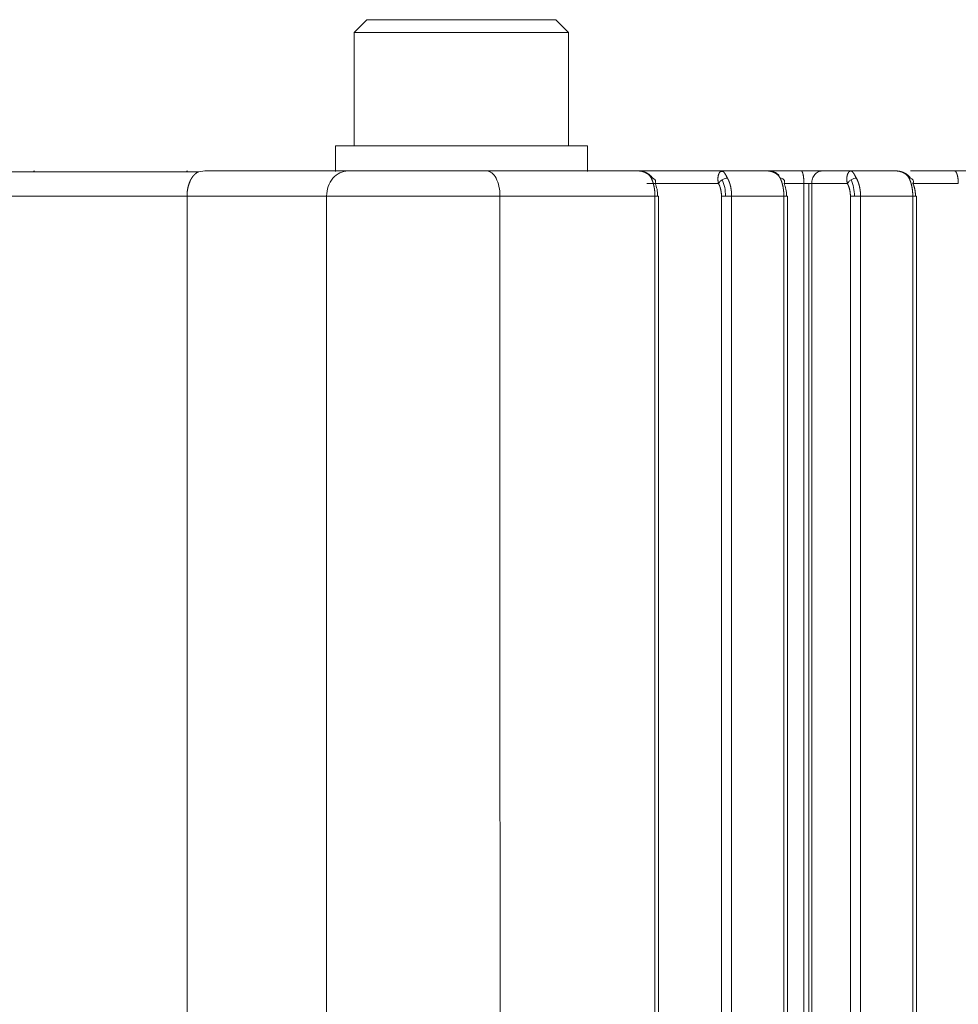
# Model space of a CAD drawing. Header units: millimetres. Extents: x 51337 to 61814, y -21781 to -12277.
# Tile 184 of 256: x 59388 to 59425, y -20896 to -20857. Entities that reach past the tile are written whole.
import ezdxf

# ---------------------------------------------------------------- set-up
doc = ezdxf.new("R2010")
doc.units = ezdxf.units.MM
doc.header["$LTSCALE"] = 0.3175
doc.layers.add('1轮廓实线层', color=7, linetype='Continuous', lineweight=18)

msp = doc.modelspace()

# ---------------------------------------------------------------- linework, layer by layer
at = {"layer": '1轮廓实线层'}
for p, q in [((59401.62072, -20856.67327), (59401.11735, -20857.17664)), ((59409.61735, -20857.17664), (59409.11398, -20856.67327)), ((59401.11735, -20857.17664), (59401.74487, -20857.17664)), ((59401.11735, -20857.17664), (59401.11735, -20861.67796)), ((59401.74487, -20857.17664), (59409.61735, -20857.17664)), ((59409.61735, -20861.67796), (59409.61735, -20857.17664)), ((59400.36735, -20861.67539), (59400.36735, -20862.69724)), ((59410.36735, -20862.69724), (59410.36735, -20861.67539)), ((59388.39334, -20862.67926), (59388.42834, -20862.67691)), ((59394.46107, -20862.67926), (59394.49607, -20862.67691)), ((59400.86819, -20862.67664), (59395.26029, -20862.67664)), ((59412.38484, -20862.67664), (59406.37728, -20862.67664)), ((59413.12996, -20862.67664), (59415.70451, -20862.67664)), ((59417.49894, -20862.67664), (59415.70724, -20862.67664)), ((59419.67745, -20862.67664), (59420.81861, -20862.67664)), ((59422.61304, -20862.67664), (59420.82134, -20862.67664)), ((59418.95583, -20863.17664), (59418.16914, -20863.17664)), ((59418.95583, -20863.17664), (59419.26555, -20863.17664)), ((59418.95583, -20923.97839), (59418.95583, -20863.17664)), ((59419.15171, -20863.17664), (59419.15171, -20923.97839)), ((59419.26555, -20863.17664), (59419.26555, -20923.97839)), ((59425.08133, -20863.17664), (59423.28341, -20863.17664)), ((59394.48188, -20863.67664), (59385.66743, -20863.67664)), ((59394.48188, -20863.67664), (59400.02067, -20863.67664)), ((59394.48188, -20910.23758), (59394.48188, -20863.67664)), ((59400.02067, -20863.67664), (59400.02067, -20925.53083)), ((59406.89728, -20863.67664), (59400.02067, -20863.67664)), ((59406.89728, -20863.67664), (59413.04725, -20863.67664)), ((59413.04725, -20863.67664), (59413.04725, -20923.97671)), ((59413.19036, -20923.97669), (59413.19036, -20863.67388)), ((59416.08961, -20863.67664), (59418.16135, -20863.67664)), ((59416.08961, -20923.97671), (59416.08961, -20863.67664)), ((59418.16135, -20863.67664), (59418.16135, -20923.97671)), ((59418.30446, -20923.97669), (59418.30446, -20863.67388)), ((59421.20371, -20863.67664), (59423.27545, -20863.67664)), ((59421.20371, -20923.97671), (59421.20371, -20863.67664)), ((59423.27545, -20863.67664), (59423.27545, -20923.97671)), ((59423.41856, -20923.97669), (59423.41856, -20863.67388))]:
    msp.add_line(p, q, dxfattribs=at)
for centre, major_axis, ratio, start_param, end_param in [((59400.87302, -20863.67664), (0, -1), 0.85234978, 3.14159265, 4.71238898), ((59406.37431, -20863.67664), (0, 1), 0.52297214, 4.71238898, 6.28318531), ((59415.27931, -20863.67664), (0, 1), 0.5676419, 4.71238898, 5.41421749), ((59420.39341, -20863.67664), (0, 1), 0.5676419, 4.71238898, 5.41421748)]:
    msp.add_ellipse(centre, major_axis=major_axis, ratio=ratio, start_param=start_param, end_param=end_param, dxfattribs=at)
for points, knots in [([(59402.17104, -20856.67664), (59402.04268, -20856.67664), (59401.93493, -20856.67664), (59401.76478, -20856.67664), (59401.70238, -20856.67664), (59401.63251, -20856.67664), (59401.61697, -20856.67664), (59401.61737, -20856.67664)], [0, 0, 0, 0, 0.35545443, 0.35545443, 0.71090885, 0.71090885, 1, 1, 1, 1]), ([(59407.3285, -20856.67664), (59407.1193, -20856.67664), (59406.89746, -20856.67664), (59406.43703, -20856.67664), (59406.19843, -20856.67664), (59405.71364, -20856.67664), (59405.46746, -20856.67664), (59404.97696, -20856.67664), (59404.73264, -20856.67664), (59404.25527, -20856.67664), (59404.02222, -20856.67664), (59403.57632, -20856.67664), (59403.36349, -20856.67664), (59402.9662, -20856.67664), (59402.78176, -20856.67664), (59402.44835, -20856.67664), (59402.2994, -20856.67664), (59402.17104, -20856.67664)], [0, 0, 0, 0, 0.125, 0.125, 0.25, 0.25, 0.375, 0.375, 0.5, 0.5, 0.625, 0.625, 0.75, 0.75, 0.875, 0.875, 1, 1, 1, 1]), ([(59409.11734, -20856.67664), (59409.11724, -20856.67664), (59409.11631, -20856.67664), (59409.10504, -20856.67664), (59409.07139, -20856.67664), (59408.95706, -20856.67664), (59408.87639, -20856.67664), (59408.67113, -20856.67664), (59408.54654, -20856.67664), (59408.25824, -20856.67664), (59408.09452, -20856.67664), (59407.73425, -20856.67664), (59407.5377, -20856.67664), (59407.3285, -20856.67664)], [0, 0, 0, 0, 0.03584799, 0.03584799, 0.22867839, 0.22867839, 0.42150879, 0.42150879, 0.6143392, 0.6143392, 0.8071696, 0.8071696, 1, 1, 1, 1]), ([(59401.1056, -20861.67664), (59400.93446, -20861.67664), (59400.79079, -20861.67664), (59400.56392, -20861.67664), (59400.48072, -20861.67664), (59400.38839, -20861.67664), (59400.36767, -20861.67664), (59400.36736, -20861.67664)], [0, 0, 0, 0, 0.35749787, 0.35749787, 0.71499574, 0.71499574, 1, 1, 1, 1]), ([(59407.98221, -20861.67664), (59407.70328, -20861.67664), (59407.4075, -20861.67664), (59406.79358, -20861.67664), (59406.47546, -20861.67664), (59405.82908, -20861.67664), (59405.50083, -20861.67664), (59404.84682, -20861.67664), (59404.52108, -20861.67664), (59403.88458, -20861.67664), (59403.57384, -20861.67664), (59402.97931, -20861.67664), (59402.69553, -20861.67664), (59402.16582, -20861.67664), (59401.9199, -20861.67664), (59401.47535, -20861.67664), (59401.27675, -20861.67664), (59401.1056, -20861.67664)], [0, 0, 0, 0, 0.125, 0.125, 0.25, 0.25, 0.375, 0.375, 0.5, 0.5, 0.625, 0.625, 0.75, 0.75, 0.875, 0.875, 1, 1, 1, 1]), ([(59410.36734, -20861.67664), (59410.36729, -20861.67664), (59410.36605, -20861.67664), (59410.35094, -20861.67664), (59410.30607, -20861.67664), (59410.15363, -20861.67664), (59410.04607, -20861.67664), (59409.77239, -20861.67664), (59409.60627, -20861.67664), (59409.22186, -20861.67664), (59409.00358, -20861.67664), (59408.52321, -20861.67664), (59408.26114, -20861.67664), (59407.98221, -20861.67664)], [0, 0, 0, 0, 0.0371315, 0.0371315, 0.2297052, 0.2297052, 0.4222789, 0.4222789, 0.6148526, 0.6148526, 0.8074263, 0.8074263, 1, 1, 1, 1]), ([(59394.94536, -20862.70605), (59394.90092, -20862.70606), (59394.8121, -20862.70607), (59394.67901, -20862.70609), (59394.54612, -20862.7061), (59394.41344, -20862.70612), (59394.28098, -20862.70613), (59394.14872, -20862.70615), (59394.01668, -20862.70616), (59393.88485, -20862.70618), (59393.75323, -20862.70619), (59393.62182, -20862.7062), (59393.49063, -20862.70621), (59393.35966, -20862.70623), (59393.2289, -20862.70624), (59393.09836, -20862.70625), (59392.96803, -20862.70626), (59392.83793, -20862.70627), (59392.70804, -20862.70627), (59392.57837, -20862.70628), (59392.44892, -20862.70629), (59392.31969, -20862.7063), (59392.19068, -20862.7063), (59392.0619, -20862.70631), (59391.93333, -20862.70632), (59391.80499, -20862.70632), (59391.67688, -20862.70633), (59391.54898, -20862.70633), (59391.42131, -20862.70633), (59391.29387, -20862.70634), (59391.16665, -20862.70634), (59391.03966, -20862.70634), (59390.9129, -20862.70634), (59390.78636, -20862.70634), (59390.66006, -20862.70634), (59390.53398, -20862.70634), (59390.40813, -20862.70634), (59390.28251, -20862.70634), (59390.15712, -20862.70634), (59390.03196, -20862.70634), (59389.90703, -20862.70633), (59389.78234, -20862.70633), (59389.65787, -20862.70633), (59389.53364, -20862.70632), (59389.40964, -20862.70632), (59389.28588, -20862.70631), (59389.16235, -20862.7063), (59389.03906, -20862.7063), (59388.916, -20862.70629), (59388.79317, -20862.70628), (59388.67058, -20862.70627), (59388.54823, -20862.70627), (59388.42612, -20862.70626), (59388.30424, -20862.70625), (59388.1826, -20862.70624), (59388.0612, -20862.70622), (59387.94004, -20862.70621), (59387.81911, -20862.7062), (59387.69843, -20862.70619), (59387.57798, -20862.70618), (59387.45778, -20862.70616), (59387.33781, -20862.70615), (59387.21809, -20862.70613), (59387.09861, -20862.70612), (59386.97937, -20862.7061), (59386.86037, -20862.70609), (59386.74161, -20862.70607), (59386.6231, -20862.70605), (59386.50482, -20862.70603), (59386.3868, -20862.70601), (59386.26901, -20862.706), (59386.15147, -20862.70598), (59386.03418, -20862.70596), (59385.91713, -20862.70594), (59385.80032, -20862.70591), (59385.68375, -20862.70589), (59385.60616, -20862.70588), (59385.56739, -20862.70587)], [0, 0, 0, 0, 0.0139914, 0.02796576, 0.04192305, 0.05586323, 0.06978627, 0.08369213, 0.09758079, 0.1114522, 0.12530633, 0.13914315, 0.15296264, 0.16676474, 0.18054944, 0.1943167, 0.20806648, 0.22179876, 0.23551351, 0.24921069, 0.26289027, 0.27655222, 0.29019651, 0.30382312, 0.317432, 0.33102313, 0.34459648, 0.35815202, 0.37168973, 0.38520956, 0.3987115, 0.41219551, 0.42566157, 0.43910964, 0.45253971, 0.46595173, 0.47934569, 0.49272156, 0.50607931, 0.51941891, 0.53274033, 0.54604356, 0.55932855, 0.5725953, 0.58584377, 0.59907393, 0.61228576, 0.62547924, 0.63865433, 0.65181103, 0.66494929, 0.6780691, 0.69117043, 0.70425326, 0.71731757, 0.73036333, 0.74339051, 0.7563991, 0.76938907, 0.7823604, 0.79531307, 0.80824705, 0.82116232, 0.83405886, 0.84693666, 0.85979568, 0.8726359, 0.88545732, 0.89825989, 0.91104361, 0.92380846, 0.93655441, 0.94928144, 0.96198953, 0.97467867, 0.98734883, 1, 1, 1, 1]), ([(59394.94705, -20862.70626), (59394.94411, -20862.70748), (59394.93825, -20862.70991), (59394.92951, -20862.71382), (59394.92085, -20862.7179), (59394.91226, -20862.72218), (59394.90376, -20862.72663), (59394.89533, -20862.73126), (59394.88699, -20862.73607), (59394.87873, -20862.74104), (59394.87055, -20862.74618), (59394.86246, -20862.75148), (59394.85446, -20862.75694), (59394.84655, -20862.76256), (59394.83872, -20862.76832), (59394.83099, -20862.77422), (59394.82335, -20862.78027), (59394.8158, -20862.78646), (59394.80835, -20862.79278), (59394.80099, -20862.79923), (59394.79372, -20862.8058), (59394.78655, -20862.8125), (59394.77948, -20862.81931), (59394.7725, -20862.82624), (59394.76562, -20862.83328), (59394.75884, -20862.84043), (59394.75215, -20862.84768), (59394.74556, -20862.85502), (59394.73907, -20862.86247), (59394.73268, -20862.87), (59394.72639, -20862.87763), (59394.72019, -20862.88534), (59394.71409, -20862.89313), (59394.70809, -20862.90099), (59394.70218, -20862.90894), (59394.69638, -20862.91695), (59394.69067, -20862.92503), (59394.68505, -20862.93317), (59394.67954, -20862.94138), (59394.67412, -20862.94964), (59394.66879, -20862.95796), (59394.66356, -20862.96633), (59394.65842, -20862.97475), (59394.65338, -20862.98321), (59394.64843, -20862.99172), (59394.64357, -20863.00026), (59394.6388, -20863.00884), (59394.63413, -20863.01745), (59394.62954, -20863.0261), (59394.62504, -20863.03477), (59394.62063, -20863.04347), (59394.61631, -20863.05219), (59394.61208, -20863.06092), (59394.60793, -20863.06968), (59394.60133, -20863.08393), (59394.59246, -20863.10391), (59394.58164, -20863.12999), (59394.57135, -20863.15652), (59394.56161, -20863.18347), (59394.55242, -20863.21081), (59394.54378, -20863.23851), (59394.5357, -20863.26654), (59394.52819, -20863.29487), (59394.52125, -20863.32346), (59394.51487, -20863.35229), (59394.50906, -20863.38133), (59394.50382, -20863.41054), (59394.49914, -20863.4399), (59394.49503, -20863.46938), (59394.49148, -20863.49894), (59394.4885, -20863.52857), (59394.48607, -20863.55822), (59394.48418, -20863.58788), (59394.48286, -20863.61752), (59394.48203, -20863.6471), (59394.48193, -20863.66681), (59394.48188, -20863.67664)], [0, 0, 0, 0, 0.01179495, 0.02351982, 0.03517469, 0.04675958, 0.05827456, 0.06971968, 0.08109499, 0.09240054, 0.10363639, 0.1148026, 0.12589923, 0.13692633, 0.14788396, 0.15877218, 0.16959106, 0.18034066, 0.19102104, 0.20163227, 0.21217442, 0.22264755, 0.23305173, 0.24338704, 0.25365354, 0.26385132, 0.27398044, 0.28404099, 0.29403304, 0.30395667, 0.31381197, 0.32359902, 0.3333179, 0.3429687, 0.35255151, 0.36206642, 0.37151352, 0.38089292, 0.39020469, 0.39944896, 0.40862581, 0.41773535, 0.42677768, 0.43575292, 0.44466117, 0.45350255, 0.46227718, 0.47098517, 0.47962664, 0.48820171, 0.49671053, 0.5051532, 0.51352988, 0.52184068, 0.53008576, 0.55371884, 0.5772051, 0.60054765, 0.62374961, 0.64681421, 0.66974469, 0.69254438, 0.71521666, 0.73776496, 0.76019277, 0.78250363, 0.80470116, 0.82678901, 0.84877089, 0.87065057, 0.89243187, 0.91411867, 0.93571488, 0.95722449, 0.9786515, 1, 1, 1, 1]), ([(59406.37431, -20862.67664), (59406.15117, -20862.67664), (59405.91454, -20862.67664), (59405.42341, -20862.67664), (59405.16891, -20862.67664), (59404.6518, -20862.67664), (59404.38921, -20862.67664), (59403.866, -20862.67664), (59403.6054, -20862.67664), (59403.0962, -20862.67664), (59402.84761, -20862.67664), (59402.37199, -20862.67664), (59402.14496, -20862.67664), (59401.72119, -20862.67664), (59401.52446, -20862.67664), (59401.16882, -20862.67664), (59401.00994, -20862.67664), (59400.87302, -20862.67664)], [0, 0, 0, 0, 0.125, 0.125, 0.25, 0.25, 0.375, 0.375, 0.5, 0.5, 0.625, 0.625, 0.75, 0.75, 0.875, 0.875, 1, 1, 1, 1]), ([(59412.38484, -20862.67664), (59412.38935, -20862.67666), (59412.39835, -20862.67671), (59412.41182, -20862.67708), (59412.42521, -20862.67767), (59412.43852, -20862.67849), (59412.45175, -20862.67954), (59412.46489, -20862.68082), (59412.47794, -20862.68232), (59412.4909, -20862.68404), (59412.50376, -20862.68597), (59412.51652, -20862.68812), (59412.52917, -20862.69047), (59412.54172, -20862.69304), (59412.55415, -20862.6958), (59412.56646, -20862.69876), (59412.57866, -20862.70192), (59412.59073, -20862.70526), (59412.60268, -20862.70879), (59412.6145, -20862.71251), (59412.62619, -20862.71641), (59412.63775, -20862.72048), (59412.64917, -20862.72472), (59412.66045, -20862.72913), (59412.67159, -20862.7337), (59412.68259, -20862.73843), (59412.69345, -20862.74332), (59412.70416, -20862.74836), (59412.71472, -20862.75355), (59412.72513, -20862.75887), (59412.73539, -20862.76434), (59412.74549, -20862.76995), (59412.75544, -20862.77568), (59412.76523, -20862.78154), (59412.77487, -20862.78753), (59412.78434, -20862.79363), (59412.79366, -20862.79985), (59412.80281, -20862.80618), (59412.8118, -20862.81261), (59412.82063, -20862.81915), (59412.8293, -20862.82579), (59412.8378, -20862.83252), (59412.84614, -20862.83934), (59412.85431, -20862.84625), (59412.86231, -20862.85324), (59412.87015, -20862.86031), (59412.87782, -20862.86746), (59412.88533, -20862.87468), (59412.89267, -20862.88196), (59412.89984, -20862.88931), (59412.90685, -20862.89672), (59412.91369, -20862.90419), (59412.92036, -20862.91171), (59412.92687, -20862.91928), (59412.93321, -20862.9269), (59412.93939, -20862.93456), (59412.9454, -20862.94226), (59412.95125, -20862.94999), (59412.95693, -20862.95776), (59412.96201, -20862.96493), (59412.96517, -20862.96952), (59412.96651, -20862.97149)], [0, 0, 0, 0, 0.01986915, 0.03963805, 0.05930674, 0.07887531, 0.09834382, 0.11771233, 0.13698092, 0.15614966, 0.17521862, 0.19418787, 0.2130575, 0.23182756, 0.25049815, 0.26906934, 0.2875412, 0.30591383, 0.32418729, 0.34236168, 0.36043708, 0.37841358, 0.39629126, 0.41407021, 0.43175052, 0.44933229, 0.4668156, 0.48420056, 0.50148726, 0.5186758, 0.53576627, 0.55275879, 0.56965344, 0.58645035, 0.60314962, 0.61975135, 0.63625566, 0.65266265, 0.66897246, 0.68518518, 0.70130095, 0.71731988, 0.7332421, 0.74906773, 0.7647969, 0.78042974, 0.79596639, 0.81140698, 0.82675165, 0.84200054, 0.85715379, 0.87221155, 0.88717396, 0.90204119, 0.91681338, 0.9314907, 0.94607329, 0.96056134, 0.974955, 0.98925444, 1, 1, 1, 1]), ([(59412.89967, -20862.96236), (59412.89784, -20862.95898), (59412.89417, -20862.95221), (59412.88837, -20862.94223), (59412.88234, -20862.93235), (59412.87606, -20862.92258), (59412.86954, -20862.91294), (59412.86277, -20862.90342), (59412.85575, -20862.89403), (59412.84849, -20862.88478), (59412.84099, -20862.87566), (59412.83324, -20862.86669), (59412.82525, -20862.85786), (59412.81702, -20862.84918), (59412.80854, -20862.84066), (59412.79982, -20862.8323), (59412.79087, -20862.82411), (59412.78167, -20862.81609), (59412.77223, -20862.80824), (59412.76255, -20862.80057), (59412.75264, -20862.79308), (59412.74249, -20862.78579), (59412.7321, -20862.77868), (59412.72148, -20862.77178), (59412.71063, -20862.76507), (59412.69692, -20862.75704), (59412.68021, -20862.7479), (59412.66038, -20862.73795), (59412.64003, -20862.72865), (59412.61917, -20862.72002), (59412.59782, -20862.71208), (59412.57597, -20862.70488), (59412.55364, -20862.69842), (59412.53084, -20862.69275), (59412.50758, -20862.68788), (59412.48387, -20862.68384), (59412.45972, -20862.68065), (59412.43514, -20862.67836), (59412.41017, -20862.67691), (59412.39331, -20862.67673), (59412.38484, -20862.67664)], [0, 0, 0, 0, 0.01820512, 0.03649684, 0.05487757, 0.07334971, 0.09191561, 0.11057759, 0.12933792, 0.14819886, 0.16716262, 0.18623137, 0.20540726, 0.22469238, 0.2440888, 0.26359856, 0.28322366, 0.30296605, 0.32282766, 0.3428104, 0.36291611, 0.38314663, 0.40350373, 0.4239892, 0.44460474, 0.46535205, 0.50094823, 0.53693521, 0.57331518, 0.61009029, 0.64726263, 0.68483419, 0.72280692, 0.76118271, 0.79996337, 0.8391507, 0.87874638, 0.91875209, 0.95916945, 1, 1, 1, 1]), ([(59413.12995, -20862.67664), (59413.11064, -20862.67664), (59413.08918, -20862.67664), (59413.04216, -20862.67664), (59413.01659, -20862.67664), (59412.96178, -20862.67664), (59412.93254, -20862.67664), (59412.87105, -20862.67664), (59412.83881, -20862.67664), (59412.77219, -20862.67664), (59412.73783, -20862.67664), (59412.66796, -20862.67664), (59412.63247, -20862.67664), (59412.56137, -20862.67664), (59412.52577, -20862.67664), (59412.45542, -20862.67664), (59412.42067, -20862.67664), (59412.38675, -20862.67664)], [0, 0, 0, 0, 0.125, 0.125, 0.25, 0.25, 0.375, 0.375, 0.5, 0.5, 0.625, 0.625, 0.75, 0.75, 0.875, 0.875, 1, 1, 1, 1]), ([(59415.56631, -20863.17664), (59415.56545, -20863.17287), (59415.5637, -20863.16529), (59415.56129, -20863.15391), (59415.55902, -20863.14246), (59415.55689, -20863.13095), (59415.55493, -20863.11939), (59415.55312, -20863.10778), (59415.55147, -20863.09613), (59415.54999, -20863.08445), (59415.54868, -20863.07275), (59415.54754, -20863.06103), (59415.54658, -20863.04929), (59415.54581, -20863.03756), (59415.54521, -20863.02584), (59415.5448, -20863.01413), (59415.54458, -20863.00245), (59415.54454, -20862.9908), (59415.54471, -20862.9792), (59415.54506, -20862.96765), (59415.54561, -20862.95616), (59415.54637, -20862.94474), (59415.54732, -20862.93341), (59415.54847, -20862.92218), (59415.54982, -20862.91104), (59415.55137, -20862.90003), (59415.55313, -20862.88913), (59415.55509, -20862.87838), (59415.55725, -20862.86777), (59415.55961, -20862.85733), (59415.56217, -20862.84705), (59415.56493, -20862.83696), (59415.56789, -20862.82706), (59415.57104, -20862.81737), (59415.57438, -20862.8079), (59415.57792, -20862.79866), (59415.58164, -20862.78965), (59415.58555, -20862.78091), (59415.58964, -20862.77243), (59415.5939, -20862.76423), (59415.59833, -20862.75632), (59415.60293, -20862.74871), (59415.60769, -20862.74141), (59415.61261, -20862.73444), (59415.61768, -20862.72781), (59415.62288, -20862.72154), (59415.62823, -20862.71562), (59415.6337, -20862.71007), (59415.63929, -20862.70491), (59415.645, -20862.70015), (59415.65081, -20862.69579), (59415.65671, -20862.69185), (59415.6627, -20862.68834), (59415.66876, -20862.68527), (59415.67489, -20862.68264), (59415.68107, -20862.68047), (59415.68729, -20862.67877), (59415.69354, -20862.67755), (59415.69982, -20862.67678), (59415.70398, -20862.67669), (59415.70607, -20862.67664)], [0, 0, 0, 0, 0.01327512, 0.02668107, 0.04021847, 0.05388793, 0.06769004, 0.08162538, 0.09569451, 0.10989796, 0.12423628, 0.13870996, 0.15331952, 0.16806543, 0.18294816, 0.19796818, 0.21312594, 0.22842185, 0.24385636, 0.25942987, 0.27514278, 0.29099547, 0.30698834, 0.32312175, 0.33939605, 0.35581161, 0.37236876, 0.38906784, 0.40590916, 0.42289305, 0.44001982, 0.45728977, 0.47470318, 0.49226035, 0.50996156, 0.52780708, 0.54579717, 0.5639321, 0.58221211, 0.60063747, 0.61920839, 0.63792514, 0.65678792, 0.67579698, 0.69495253, 0.71425478, 0.73370394, 0.75330023, 0.77304384, 0.79293496, 0.8129738, 0.83316054, 0.85349535, 0.87397843, 0.89460995, 0.91539008, 0.93631898, 0.95739683, 0.97862378, 1, 1, 1, 1]), ([(59415.70607, -20862.67664), (59415.70715, -20862.67666), (59415.7093, -20862.67671), (59415.71257, -20862.67705), (59415.71587, -20862.67759), (59415.71918, -20862.67835), (59415.72253, -20862.67932), (59415.72589, -20862.6805), (59415.72927, -20862.68188), (59415.73268, -20862.68347), (59415.73609, -20862.68526), (59415.73953, -20862.68724), (59415.74298, -20862.68942), (59415.74644, -20862.6918), (59415.74991, -20862.69436), (59415.75339, -20862.6971), (59415.75688, -20862.70003), (59415.76038, -20862.70314), (59415.76389, -20862.70643), (59415.7674, -20862.70989), (59415.77092, -20862.71352), (59415.77444, -20862.71732), (59415.77796, -20862.72128), (59415.78149, -20862.72541), (59415.78501, -20862.7297), (59415.78854, -20862.73414), (59415.79206, -20862.73874), (59415.79559, -20862.74348), (59415.79911, -20862.74838), (59415.80263, -20862.75342), (59415.80758, -20862.76072), (59415.81406, -20862.7706), (59415.82224, -20862.78345), (59415.83061, -20862.79696), (59415.83915, -20862.8111), (59415.84786, -20862.82585), (59415.85674, -20862.84118), (59415.86578, -20862.85706), (59415.87497, -20862.87345), (59415.88432, -20862.89034), (59415.89382, -20862.90768), (59415.90347, -20862.92547), (59415.91324, -20862.94363), (59415.91993, -20862.95613), (59415.92326, -20862.96236)], [0, 0, 0, 0, 0.01975926, 0.03942234, 0.05898941, 0.07846064, 0.09783622, 0.11711631, 0.13630111, 0.1553908, 0.17438556, 0.19328559, 0.21209108, 0.23080222, 0.24941922, 0.26794228, 0.2863716, 0.30470739, 0.32294986, 0.34109924, 0.35915573, 0.37711956, 0.39499095, 0.41277013, 0.43045734, 0.44805282, 0.46555679, 0.4829695, 0.50029121, 0.51752216, 0.53466261, 0.57285755, 0.61060887, 0.64792749, 0.68482471, 0.72131223, 0.75740214, 0.79310694, 0.82843954, 0.86341324, 0.89804178, 0.93233932, 0.9663204, 1, 1, 1, 1]), ([(59417.49894, -20862.67664), (59417.50345, -20862.67666), (59417.51245, -20862.67671), (59417.52592, -20862.67708), (59417.53931, -20862.67767), (59417.55262, -20862.67849), (59417.56585, -20862.67954), (59417.57899, -20862.68082), (59417.59204, -20862.68232), (59417.605, -20862.68404), (59417.61786, -20862.68597), (59417.63062, -20862.68812), (59417.64327, -20862.69047), (59417.65581, -20862.69304), (59417.66824, -20862.6958), (59417.68056, -20862.69876), (59417.69275, -20862.70192), (59417.70483, -20862.70526), (59417.71678, -20862.70879), (59417.7286, -20862.71251), (59417.74029, -20862.71641), (59417.75185, -20862.72048), (59417.76327, -20862.72472), (59417.77455, -20862.72913), (59417.78569, -20862.7337), (59417.79669, -20862.73843), (59417.80755, -20862.74332), (59417.81826, -20862.74836), (59417.82882, -20862.75355), (59417.83923, -20862.75887), (59417.84949, -20862.76434), (59417.85959, -20862.76995), (59417.86954, -20862.77568), (59417.87933, -20862.78154), (59417.88897, -20862.78753), (59417.89844, -20862.79363), (59417.90776, -20862.79985), (59417.91691, -20862.80618), (59417.9259, -20862.81261), (59417.93473, -20862.81915), (59417.9434, -20862.82579), (59417.9519, -20862.83252), (59417.96023, -20862.83934), (59417.96705, -20862.84511), (59417.97109, -20862.8486), (59417.97242, -20862.84977)], [0, 0, 0, 0, 0.02624935, 0.05236624, 0.07835077, 0.10420301, 0.12992306, 0.15551101, 0.18096695, 0.20629097, 0.23148318, 0.25654366, 0.28147252, 0.30626985, 0.33093576, 0.35547035, 0.37987373, 0.404146, 0.42828727, 0.45229765, 0.47617725, 0.49992619, 0.52354458, 0.54703254, 0.57039019, 0.59361765, 0.61671504, 0.6396825, 0.66252014, 0.68522809, 0.7078065, 0.73025549, 0.75257521, 0.77476578, 0.79682736, 0.81876008, 0.8405641, 0.86223955, 0.88378661, 0.90520541, 0.92649612, 0.9476589, 0.96869391, 0.98960132, 1, 1, 1, 1]), ([(59418.01377, -20862.96236), (59418.01194, -20862.95898), (59418.00827, -20862.95221), (59418.00247, -20862.94223), (59417.99644, -20862.93235), (59417.99016, -20862.92258), (59417.98364, -20862.91294), (59417.97687, -20862.90342), (59417.96985, -20862.89403), (59417.96259, -20862.88478), (59417.95509, -20862.87566), (59417.94734, -20862.86669), (59417.93935, -20862.85786), (59417.93112, -20862.84918), (59417.92264, -20862.84066), (59417.91392, -20862.8323), (59417.90496, -20862.82411), (59417.89577, -20862.81609), (59417.88633, -20862.80824), (59417.87665, -20862.80057), (59417.86674, -20862.79308), (59417.85659, -20862.78579), (59417.8462, -20862.77868), (59417.83558, -20862.77178), (59417.82473, -20862.76507), (59417.81102, -20862.75704), (59417.79431, -20862.7479), (59417.77448, -20862.73795), (59417.75413, -20862.72865), (59417.73327, -20862.72002), (59417.71191, -20862.71208), (59417.69007, -20862.70488), (59417.66774, -20862.69842), (59417.64494, -20862.69275), (59417.62168, -20862.68788), (59417.59797, -20862.68384), (59417.57382, -20862.68065), (59417.54924, -20862.67836), (59417.52426, -20862.67691), (59417.50741, -20862.67673), (59417.49894, -20862.67664)], [0, 0, 0, 0, 0.01820512, 0.03649684, 0.05487758, 0.07334972, 0.09191562, 0.1105776, 0.12933793, 0.14819888, 0.16716264, 0.18623139, 0.20540727, 0.22469239, 0.24408882, 0.26359858, 0.28322367, 0.30296607, 0.32282768, 0.34281042, 0.36291613, 0.38314664, 0.40350375, 0.42398921, 0.44460475, 0.46535206, 0.50094825, 0.53693522, 0.57331519, 0.61009031, 0.64726264, 0.6848342, 0.72280693, 0.76118271, 0.79996338, 0.8391507, 0.87874638, 0.9187521, 0.95916945, 1, 1, 1, 1]), ([(59419.67745, -20862.67664), (59419.65049, -20862.67664), (59419.62354, -20862.67987), (59419.57065, -20862.69263), (59419.54473, -20862.70218), (59419.49492, -20862.72723), (59419.47103, -20862.74273), (59419.42619, -20862.77909), (59419.40525, -20862.79995), (59419.36713, -20862.84623), (59419.34994, -20862.87165), (59419.31999, -20862.92607), (59419.30722, -20862.95507), (59419.28659, -20863.01553), (59419.27872, -20863.047), (59419.2682, -20863.11119), (59419.26555, -20863.14392), (59419.26555, -20863.17664)], [0, 0, 0, 0, 0.125, 0.125, 0.25, 0.25, 0.375, 0.375, 0.5, 0.5, 0.625, 0.625, 0.75, 0.75, 0.875, 0.875, 1, 1, 1, 1]), ([(59420.68041, -20863.17664), (59420.67954, -20863.17287), (59420.6778, -20863.16529), (59420.67539, -20863.15391), (59420.67311, -20863.14246), (59420.67099, -20863.13095), (59420.66902, -20863.11939), (59420.66721, -20863.10778), (59420.66557, -20863.09613), (59420.66409, -20863.08445), (59420.66278, -20863.07275), (59420.66164, -20863.06103), (59420.66068, -20863.04929), (59420.6599, -20863.03756), (59420.65931, -20863.02584), (59420.6589, -20863.01413), (59420.65867, -20863.00245), (59420.65864, -20862.9908), (59420.6588, -20862.9792), (59420.65916, -20862.96765), (59420.65971, -20862.95616), (59420.66046, -20862.94474), (59420.66141, -20862.93341), (59420.66257, -20862.92218), (59420.66392, -20862.91104), (59420.66547, -20862.90003), (59420.66723, -20862.88913), (59420.66919, -20862.87838), (59420.67135, -20862.86777), (59420.67371, -20862.85733), (59420.67627, -20862.84705), (59420.67903, -20862.83696), (59420.68199, -20862.82706), (59420.68514, -20862.81737), (59420.68848, -20862.8079), (59420.69202, -20862.79866), (59420.69574, -20862.78965), (59420.69965, -20862.78091), (59420.70373, -20862.77243), (59420.708, -20862.76423), (59420.71243, -20862.75632), (59420.71703, -20862.74871), (59420.72179, -20862.74141), (59420.72671, -20862.73444), (59420.73177, -20862.72781), (59420.73698, -20862.72154), (59420.74233, -20862.71562), (59420.7478, -20862.71007), (59420.75339, -20862.70491), (59420.7591, -20862.70015), (59420.76491, -20862.69579), (59420.77081, -20862.69185), (59420.7768, -20862.68834), (59420.78286, -20862.68527), (59420.78899, -20862.68264), (59420.79517, -20862.68047), (59420.80139, -20862.67877), (59420.80764, -20862.67755), (59420.81392, -20862.67678), (59420.81808, -20862.67669), (59420.82017, -20862.67664)], [0, 0, 0, 0, 0.01327512, 0.02668107, 0.04021847, 0.05388793, 0.06769004, 0.08162538, 0.09569451, 0.10989796, 0.12423628, 0.13870996, 0.15331952, 0.16806543, 0.18294816, 0.19796818, 0.21312594, 0.22842185, 0.24385636, 0.25942987, 0.27514278, 0.29099547, 0.30698834, 0.32312175, 0.33939605, 0.35581161, 0.37236876, 0.38906784, 0.40590916, 0.42289305, 0.44001982, 0.45728977, 0.47470318, 0.49226035, 0.50996156, 0.52780708, 0.54579717, 0.5639321, 0.58221211, 0.60063747, 0.61920839, 0.63792514, 0.65678792, 0.67579698, 0.69495253, 0.71425478, 0.73370394, 0.75330023, 0.77304384, 0.79293496, 0.8129738, 0.83316054, 0.85349535, 0.87397843, 0.89460995, 0.91539008, 0.93631898, 0.95739683, 0.97862378, 1, 1, 1, 1]), ([(59420.82017, -20862.67664), (59420.82125, -20862.67666), (59420.8234, -20862.67671), (59420.82667, -20862.67705), (59420.82996, -20862.67759), (59420.83328, -20862.67835), (59420.83663, -20862.67932), (59420.83999, -20862.6805), (59420.84337, -20862.68188), (59420.84677, -20862.68347), (59420.85019, -20862.68526), (59420.85363, -20862.68724), (59420.85707, -20862.68942), (59420.86054, -20862.6918), (59420.86401, -20862.69436), (59420.86749, -20862.6971), (59420.87098, -20862.70003), (59420.87448, -20862.70314), (59420.87799, -20862.70643), (59420.8815, -20862.70989), (59420.88502, -20862.71352), (59420.88854, -20862.71732), (59420.89206, -20862.72128), (59420.89559, -20862.72541), (59420.89911, -20862.7297), (59420.90264, -20862.73414), (59420.90616, -20862.73874), (59420.90969, -20862.74348), (59420.91321, -20862.74838), (59420.91673, -20862.75342), (59420.92168, -20862.76072), (59420.92816, -20862.7706), (59420.93634, -20862.78345), (59420.94471, -20862.79696), (59420.95325, -20862.8111), (59420.96196, -20862.82585), (59420.97084, -20862.84118), (59420.97988, -20862.85706), (59420.98907, -20862.87345), (59420.99842, -20862.89034), (59421.00791, -20862.90768), (59421.01756, -20862.92547), (59421.02734, -20862.94363), (59421.03403, -20862.95613), (59421.03736, -20862.96236)], [0, 0, 0, 0, 0.01975926, 0.03942234, 0.05898941, 0.07846064, 0.09783622, 0.11711631, 0.13630111, 0.1553908, 0.17438556, 0.19328559, 0.21209108, 0.23080222, 0.24941922, 0.26794228, 0.2863716, 0.30470739, 0.32294987, 0.34109924, 0.35915573, 0.37711956, 0.39499095, 0.41277013, 0.43045735, 0.44805282, 0.46555679, 0.4829695, 0.50029121, 0.51752216, 0.53466261, 0.57285755, 0.61060887, 0.64792749, 0.68482471, 0.72131223, 0.75740215, 0.79310694, 0.82843954, 0.86341324, 0.89804178, 0.93233932, 0.9663204, 1, 1, 1, 1]), ([(59422.61304, -20862.67664), (59422.61755, -20862.67666), (59422.62655, -20862.67671), (59422.64001, -20862.67708), (59422.6534, -20862.67767), (59422.66672, -20862.67849), (59422.67995, -20862.67954), (59422.69309, -20862.68082), (59422.70614, -20862.68232), (59422.7191, -20862.68404), (59422.73196, -20862.68597), (59422.74472, -20862.68812), (59422.75737, -20862.69047), (59422.76991, -20862.69304), (59422.78234, -20862.6958), (59422.79466, -20862.69876), (59422.80685, -20862.70192), (59422.81893, -20862.70526), (59422.83088, -20862.70879), (59422.8427, -20862.71251), (59422.85439, -20862.71641), (59422.86594, -20862.72048), (59422.87737, -20862.72472), (59422.88865, -20862.72913), (59422.89979, -20862.7337), (59422.91079, -20862.73843), (59422.92165, -20862.74332), (59422.93236, -20862.74836), (59422.94292, -20862.75355), (59422.95333, -20862.75887), (59422.96358, -20862.76434), (59422.97369, -20862.76995), (59422.98364, -20862.77568), (59422.99343, -20862.78154), (59423.00306, -20862.78753), (59423.01254, -20862.79363), (59423.02185, -20862.79985), (59423.03101, -20862.80618), (59423.04, -20862.81261), (59423.04883, -20862.81915), (59423.0575, -20862.82579), (59423.066, -20862.83252), (59423.07433, -20862.83934), (59423.0825, -20862.84625), (59423.09051, -20862.85324), (59423.09835, -20862.86031), (59423.10602, -20862.86746), (59423.11353, -20862.87468), (59423.12087, -20862.88196), (59423.12804, -20862.88931), (59423.13505, -20862.89672), (59423.14189, -20862.90419), (59423.14856, -20862.91171), (59423.15507, -20862.91928), (59423.16141, -20862.9269), (59423.16759, -20862.93456), (59423.1736, -20862.94226), (59423.17945, -20862.94999), (59423.18513, -20862.95776), (59423.19021, -20862.96493), (59423.19336, -20862.96952), (59423.19471, -20862.97149)], [0, 0, 0, 0, 0.01986915, 0.03963805, 0.05930674, 0.07887531, 0.09834381, 0.11771233, 0.13698092, 0.15614966, 0.17521861, 0.19418787, 0.21305749, 0.23182756, 0.25049814, 0.26906933, 0.2875412, 0.30591382, 0.32418729, 0.34236168, 0.36043708, 0.37841357, 0.39629125, 0.4140702, 0.43175051, 0.44933228, 0.46681559, 0.48420055, 0.50148725, 0.51867579, 0.53576626, 0.55275878, 0.56965343, 0.58645034, 0.60314961, 0.61975134, 0.63625565, 0.65266264, 0.66897245, 0.68518517, 0.70130094, 0.71731987, 0.73324209, 0.74906772, 0.76479689, 0.78042973, 0.79596638, 0.81140697, 0.82675164, 0.84200053, 0.85715378, 0.87221154, 0.88717395, 0.90204118, 0.91681337, 0.93149069, 0.94607328, 0.96056133, 0.97495499, 0.98925443, 1, 1, 1, 1]), ([(59423.12787, -20862.96236), (59423.12603, -20862.95898), (59423.12236, -20862.95221), (59423.11657, -20862.94223), (59423.11054, -20862.93235), (59423.10426, -20862.92258), (59423.09774, -20862.91294), (59423.09097, -20862.90342), (59423.08395, -20862.89403), (59423.07669, -20862.88478), (59423.06919, -20862.87566), (59423.06144, -20862.86669), (59423.05345, -20862.85786), (59423.04522, -20862.84918), (59423.03674, -20862.84066), (59423.02802, -20862.8323), (59423.01906, -20862.82411), (59423.00986, -20862.81609), (59423.00043, -20862.80824), (59422.99075, -20862.80057), (59422.98084, -20862.79308), (59422.97069, -20862.78579), (59422.9603, -20862.77868), (59422.94968, -20862.77178), (59422.93883, -20862.76507), (59422.92512, -20862.75704), (59422.90841, -20862.7479), (59422.88858, -20862.73795), (59422.86823, -20862.72865), (59422.84737, -20862.72002), (59422.82601, -20862.71208), (59422.80417, -20862.70488), (59422.78184, -20862.69842), (59422.75904, -20862.69275), (59422.73578, -20862.68788), (59422.71206, -20862.68384), (59422.68792, -20862.68065), (59422.66334, -20862.67836), (59422.63836, -20862.67691), (59422.62151, -20862.67673), (59422.61304, -20862.67664)], [0, 0, 0, 0, 0.01820512, 0.03649684, 0.05487758, 0.07334972, 0.09191562, 0.1105776, 0.12933793, 0.14819888, 0.16716264, 0.18623139, 0.20540727, 0.22469239, 0.24408882, 0.26359858, 0.28322367, 0.30296607, 0.32282768, 0.34281042, 0.36291613, 0.38314664, 0.40350375, 0.42398921, 0.44460475, 0.46535206, 0.50094825, 0.53693522, 0.57331519, 0.61009031, 0.64726264, 0.6848342, 0.72280693, 0.76118271, 0.79996338, 0.8391507, 0.87874638, 0.9187521, 0.95916945, 1, 1, 1, 1]), ([(59425.83322, -20862.67664), (59425.82973, -20862.67664), (59425.82231, -20862.67664), (59425.80978, -20862.67664), (59425.79523, -20862.67665), (59425.77841, -20862.67665), (59425.75914, -20862.67665), (59425.73722, -20862.67665), (59425.71245, -20862.67664), (59425.68461, -20862.67664), (59425.6306, -20862.67664), (59425.55861, -20862.67664), (59425.48196, -20862.67664), (59425.43187, -20862.67664), (59425.39451, -20862.67664), (59425.35358, -20862.67664), (59425.30325, -20862.67664), (59425.25248, -20862.67664), (59425.21072, -20862.67664), (59425.18524, -20862.67664), (59425.1686, -20862.67664), (59425.15344, -20862.67664), (59425.13827, -20862.67664), (59425.1231, -20862.67664), (59425.10795, -20862.67664), (59425.09283, -20862.67664), (59425.07773, -20862.67664), (59425.06268, -20862.67664), (59425.04767, -20862.67664), (59425.03272, -20862.67664), (59425.01783, -20862.67664), (59425.00302, -20862.67664), (59424.98828, -20862.67664), (59424.97363, -20862.67664), (59424.95908, -20862.67664), (59424.94462, -20862.67664), (59424.93506, -20862.67664), (59424.93028, -20862.67664)], [0, 0, 0, 0, 0.01869412, 0.03970492, 0.06308059, 0.0888693, 0.11711778, 0.14786957, 0.18116292, 0.21702834, 0.25548587, 0.38160911, 0.46401915, 0.50147995, 0.53768383, 0.57912386, 0.62571866, 0.68852151, 0.72931744, 0.74845232, 0.7632655, 0.77809144, 0.79292719, 0.80776977, 0.82261621, 0.83746353, 0.85230877, 0.86714895, 0.88198111, 0.8968023, 0.91160959, 0.92640007, 0.94117085, 0.95591905, 0.97064184, 0.98533642, 1, 1, 1, 1]), ([(59412.89967, -20862.96236), (59412.92963, -20862.96326), (59412.97463, -20862.97137), (59413.02313, -20862.99861), (59413.05087, -20863.02669), (59413.06794, -20863.06091), (59413.07362, -20863.09903), (59413.06859, -20863.13852), (59413.05923, -20863.16423), (59413.05343, -20863.17664)], [0, 0, 0, 0, 0.24935532, 0.37446403, 0.49957274, 0.62468145, 0.74979016, 0.87489887, 1, 1, 1, 1]), ([(59413.04725, -20863.67664), (59413.04724, -20863.67119), (59413.04721, -20863.66028), (59413.04701, -20863.6439), (59413.04668, -20863.62749), (59413.04622, -20863.61105), (59413.04562, -20863.59458), (59413.04489, -20863.57809), (59413.04402, -20863.56159), (59413.04301, -20863.54508), (59413.04187, -20863.52856), (59413.04058, -20863.51204), (59413.03916, -20863.49552), (59413.0376, -20863.47902), (59413.0359, -20863.46253), (59413.03405, -20863.44606), (59413.03207, -20863.42961), (59413.02994, -20863.41319), (59413.02766, -20863.39681), (59413.02525, -20863.38047), (59413.02269, -20863.36418), (59413.01999, -20863.34793), (59413.01714, -20863.33175), (59413.01415, -20863.31562), (59413.01102, -20863.29957), (59413.00774, -20863.28359), (59413.00432, -20863.26768), (59413.00075, -20863.25186), (59412.99704, -20863.23614), (59412.99318, -20863.22051), (59412.98918, -20863.20498), (59412.98504, -20863.18956), (59412.98075, -20863.17425), (59412.97632, -20863.15906), (59412.97175, -20863.144), (59412.96704, -20863.12907), (59412.96218, -20863.11427), (59412.95719, -20863.09962), (59412.95205, -20863.08512), (59412.94678, -20863.07077), (59412.94136, -20863.05659), (59412.93581, -20863.04257), (59412.93013, -20863.02873), (59412.9243, -20863.01506), (59412.91835, -20863.00158), (59412.91225, -20862.98829), (59412.90604, -20862.97519), (59412.90179, -20862.96664), (59412.89967, -20862.96236)], [0, 0, 0, 0, 0.02053896, 0.04113115, 0.06177658, 0.08247525, 0.10322718, 0.12403237, 0.14489083, 0.16580256, 0.18676759, 0.2077859, 0.22885752, 0.24998244, 0.27116069, 0.29239225, 0.31367715, 0.33501539, 0.35640697, 0.37785191, 0.39935021, 0.42090188, 0.44250692, 0.46416535, 0.48587716, 0.50764237, 0.52946099, 0.55133302, 0.57325846, 0.59523733, 0.61726963, 0.63935536, 0.66149454, 0.68368718, 0.70593327, 0.72823282, 0.75058585, 0.77299235, 0.79545234, 0.81796581, 0.84053278, 0.86315326, 0.88582724, 0.90855474, 0.93133576, 0.9541703, 0.97705838, 1, 1, 1, 1]), ([(59415.56631, -20863.17664), (59415.5732, -20863.16423), (59415.58995, -20863.13852), (59415.62444, -20863.09903), (59415.66762, -20863.06091), (59415.7176, -20863.02669), (59415.77148, -20862.99861), (59415.84401, -20862.97137), (59415.89426, -20862.96326), (59415.92326, -20862.96236)], [0, 0, 0, 0, 0.12509682, 0.25020614, 0.37531547, 0.5004248, 0.62553413, 0.75064345, 1, 1, 1, 1]), ([(59415.92326, -20862.96236), (59415.92542, -20862.96622), (59415.92974, -20862.97392), (59415.93608, -20862.98572), (59415.9423, -20862.99766), (59415.9484, -20863.00976), (59415.95438, -20863.02201), (59415.96023, -20863.03442), (59415.96596, -20863.04696), (59415.97156, -20863.05964), (59415.97703, -20863.07246), (59415.98238, -20863.08541), (59415.9876, -20863.09849), (59415.99269, -20863.11168), (59415.99766, -20863.125), (59416.00249, -20863.13843), (59416.00719, -20863.15196), (59416.01177, -20863.1656), (59416.01621, -20863.17934), (59416.02053, -20863.19318), (59416.02471, -20863.20711), (59416.02876, -20863.22112), (59416.03268, -20863.23522), (59416.03647, -20863.2494), (59416.04012, -20863.26365), (59416.04365, -20863.27797), (59416.04704, -20863.29236), (59416.0503, -20863.30681), (59416.05343, -20863.32131), (59416.05642, -20863.33587), (59416.05929, -20863.35048), (59416.06202, -20863.36514), (59416.06462, -20863.37984), (59416.06709, -20863.39457), (59416.06943, -20863.40934), (59416.07164, -20863.42414), (59416.07372, -20863.43896), (59416.07567, -20863.45381), (59416.07749, -20863.46867), (59416.07918, -20863.48355), (59416.08074, -20863.49844), (59416.08217, -20863.51334), (59416.08348, -20863.52824), (59416.08466, -20863.54314), (59416.08571, -20863.55803), (59416.08663, -20863.57292), (59416.08743, -20863.5878), (59416.08811, -20863.60266), (59416.08866, -20863.6175), (59416.08908, -20863.63232), (59416.08939, -20863.64712), (59416.08958, -20863.66189), (59416.0896, -20863.67173), (59416.08961, -20863.67664)], [0, 0, 0, 0, 0.02069482, 0.04134608, 0.06195378, 0.08251794, 0.10303856, 0.12351564, 0.14394918, 0.16433919, 0.18468568, 0.20498865, 0.2252481, 0.24546404, 0.26563647, 0.2857654, 0.30585084, 0.32589278, 0.34589123, 0.3658462, 0.38575769, 0.40562571, 0.42545026, 0.44523135, 0.46496898, 0.48466316, 0.50431389, 0.52392117, 0.54348502, 0.56300544, 0.58248242, 0.60191599, 0.62130614, 0.64065288, 0.65995621, 0.67921614, 0.69843267, 0.71760581, 0.73673557, 0.75582195, 0.77486496, 0.7938646, 0.81282088, 0.8317338, 0.85060337, 0.86942959, 0.88821248, 0.90695203, 0.92564826, 0.94430116, 0.96291075, 0.98147703, 1, 1, 1, 1]), ([(59418.01377, -20862.96236), (59418.04373, -20862.96326), (59418.08873, -20862.97137), (59418.13723, -20862.99861), (59418.16497, -20863.02669), (59418.18204, -20863.06091), (59418.18772, -20863.09903), (59418.18269, -20863.13852), (59418.17333, -20863.16423), (59418.16753, -20863.17664)], [0, 0, 0, 0, 0.24935533, 0.37446404, 0.49957276, 0.62468147, 0.74979019, 0.8748989, 1, 1, 1, 1]), ([(59418.16135, -20863.67664), (59418.16134, -20863.67119), (59418.16131, -20863.66028), (59418.16111, -20863.6439), (59418.16078, -20863.62749), (59418.16032, -20863.61105), (59418.15972, -20863.59458), (59418.15899, -20863.57809), (59418.15812, -20863.56159), (59418.15711, -20863.54508), (59418.15597, -20863.52856), (59418.15468, -20863.51204), (59418.15326, -20863.49552), (59418.1517, -20863.47902), (59418.14999, -20863.46253), (59418.14815, -20863.44606), (59418.14616, -20863.42961), (59418.14404, -20863.41319), (59418.14176, -20863.39681), (59418.13935, -20863.38047), (59418.13679, -20863.36418), (59418.13409, -20863.34793), (59418.13124, -20863.33175), (59418.12825, -20863.31562), (59418.12512, -20863.29957), (59418.12184, -20863.28359), (59418.11842, -20863.26768), (59418.11485, -20863.25186), (59418.11114, -20863.23614), (59418.10728, -20863.22051), (59418.10328, -20863.20498), (59418.09914, -20863.18956), (59418.09485, -20863.17425), (59418.09042, -20863.15906), (59418.08585, -20863.144), (59418.08114, -20863.12907), (59418.07628, -20863.11427), (59418.07129, -20863.09962), (59418.06615, -20863.08512), (59418.06088, -20863.07077), (59418.05546, -20863.05659), (59418.04991, -20863.04257), (59418.04422, -20863.02873), (59418.0384, -20863.01506), (59418.03245, -20863.00158), (59418.02635, -20862.98829), (59418.02014, -20862.97519), (59418.01589, -20862.96664), (59418.01377, -20862.96236)], [0, 0, 0, 0, 0.02053896, 0.04113115, 0.06177658, 0.08247526, 0.10322718, 0.12403238, 0.14489084, 0.16580257, 0.1867676, 0.20778591, 0.22885753, 0.24998246, 0.2711607, 0.29239227, 0.31367717, 0.33501541, 0.35640699, 0.37785193, 0.39935023, 0.42090189, 0.44250694, 0.46416536, 0.48587718, 0.50764239, 0.52946101, 0.55133303, 0.57325848, 0.59523734, 0.61726964, 0.63935538, 0.66149456, 0.68368719, 0.70593328, 0.72823284, 0.75058586, 0.77299236, 0.79545235, 0.81796582, 0.84053279, 0.86315327, 0.88582725, 0.90855474, 0.93133576, 0.95417031, 0.97705838, 1, 1, 1, 1]), ([(59420.68041, -20863.17664), (59420.68729, -20863.16423), (59420.70405, -20863.13852), (59420.73854, -20863.09903), (59420.78171, -20863.06091), (59420.83169, -20863.02669), (59420.88558, -20862.99861), (59420.95811, -20862.97137), (59421.00836, -20862.96326), (59421.03736, -20862.96236)], [0, 0, 0, 0, 0.12509682, 0.25020614, 0.37531547, 0.5004248, 0.62553413, 0.75064345, 1, 1, 1, 1]), ([(59421.03736, -20862.96236), (59421.03952, -20862.96622), (59421.04384, -20862.97392), (59421.05017, -20862.98572), (59421.0564, -20862.99766), (59421.0625, -20863.00976), (59421.06847, -20863.02201), (59421.07433, -20863.03442), (59421.08005, -20863.04696), (59421.08566, -20863.05964), (59421.09113, -20863.07246), (59421.09648, -20863.08541), (59421.1017, -20863.09849), (59421.10679, -20863.11168), (59421.11175, -20863.125), (59421.11659, -20863.13843), (59421.12129, -20863.15196), (59421.12587, -20863.1656), (59421.13031, -20863.17934), (59421.13463, -20863.19318), (59421.13881, -20863.20711), (59421.14286, -20863.22112), (59421.14678, -20863.23522), (59421.15056, -20863.2494), (59421.15422, -20863.26365), (59421.15774, -20863.27797), (59421.16114, -20863.29236), (59421.1644, -20863.30681), (59421.16753, -20863.32131), (59421.17052, -20863.33587), (59421.17339, -20863.35048), (59421.17612, -20863.36514), (59421.17872, -20863.37984), (59421.18119, -20863.39457), (59421.18353, -20863.40934), (59421.18574, -20863.42414), (59421.18782, -20863.43896), (59421.18977, -20863.45381), (59421.19159, -20863.46867), (59421.19328, -20863.48355), (59421.19484, -20863.49844), (59421.19627, -20863.51334), (59421.19758, -20863.52824), (59421.19876, -20863.54314), (59421.19981, -20863.55803), (59421.20073, -20863.57292), (59421.20153, -20863.5878), (59421.20221, -20863.60266), (59421.20276, -20863.6175), (59421.20318, -20863.63232), (59421.20349, -20863.64712), (59421.20367, -20863.66189), (59421.2037, -20863.67173), (59421.20371, -20863.67664)], [0, 0, 0, 0, 0.02069482, 0.04134608, 0.06195378, 0.08251794, 0.10303856, 0.12351564, 0.14394918, 0.16433919, 0.18468568, 0.20498865, 0.2252481, 0.24546404, 0.26563647, 0.2857654, 0.30585084, 0.32589278, 0.34589123, 0.3658462, 0.38575769, 0.40562571, 0.42545026, 0.44523135, 0.46496898, 0.48466316, 0.50431389, 0.52392117, 0.54348502, 0.56300544, 0.58248242, 0.60191599, 0.62130614, 0.64065288, 0.65995621, 0.67921614, 0.69843267, 0.71760581, 0.73673557, 0.75582195, 0.77486496, 0.7938646, 0.81282088, 0.8317338, 0.85060337, 0.86942959, 0.88821248, 0.90695203, 0.92564826, 0.94430116, 0.96291075, 0.98147703, 1, 1, 1, 1]), ([(59423.12787, -20862.96236), (59423.15783, -20862.96326), (59423.20283, -20862.97137), (59423.25133, -20862.99861), (59423.27907, -20863.02669), (59423.29614, -20863.06091), (59423.30182, -20863.09903), (59423.29679, -20863.13852), (59423.28743, -20863.16423), (59423.28163, -20863.17664)], [0, 0, 0, 0, 0.24935533, 0.37446404, 0.49957276, 0.62468147, 0.74979019, 0.8748989, 1, 1, 1, 1]), ([(59423.27545, -20863.67664), (59423.27544, -20863.67119), (59423.27541, -20863.66028), (59423.27521, -20863.6439), (59423.27488, -20863.62749), (59423.27442, -20863.61105), (59423.27382, -20863.59458), (59423.27308, -20863.57809), (59423.27222, -20863.56159), (59423.27121, -20863.54508), (59423.27006, -20863.52856), (59423.26878, -20863.51204), (59423.26736, -20863.49552), (59423.2658, -20863.47902), (59423.26409, -20863.46253), (59423.26225, -20863.44606), (59423.26026, -20863.42961), (59423.25813, -20863.41319), (59423.25586, -20863.39681), (59423.25345, -20863.38047), (59423.25089, -20863.36418), (59423.24819, -20863.34793), (59423.24534, -20863.33175), (59423.24235, -20863.31562), (59423.23922, -20863.29957), (59423.23594, -20863.28359), (59423.23252, -20863.26768), (59423.22895, -20863.25186), (59423.22524, -20863.23614), (59423.22138, -20863.22051), (59423.21738, -20863.20498), (59423.21324, -20863.18956), (59423.20895, -20863.17425), (59423.20452, -20863.15906), (59423.19995, -20863.144), (59423.19524, -20863.12907), (59423.19038, -20863.11427), (59423.18538, -20863.09962), (59423.18025, -20863.08512), (59423.17497, -20863.07077), (59423.16956, -20863.05659), (59423.16401, -20863.04257), (59423.15832, -20863.02873), (59423.1525, -20863.01506), (59423.14654, -20863.00158), (59423.14045, -20862.98829), (59423.13424, -20862.97519), (59423.12999, -20862.96664), (59423.12787, -20862.96236)], [0, 0, 0, 0, 0.02053896, 0.04113115, 0.06177658, 0.08247526, 0.10322718, 0.12403238, 0.14489084, 0.16580257, 0.1867676, 0.20778591, 0.22885753, 0.24998246, 0.2711607, 0.29239227, 0.31367717, 0.33501541, 0.35640699, 0.37785193, 0.39935023, 0.42090189, 0.44250694, 0.46416536, 0.48587718, 0.50764239, 0.52946101, 0.55133303, 0.57325848, 0.59523734, 0.61726964, 0.63935538, 0.66149456, 0.68368719, 0.70593328, 0.72823284, 0.75058586, 0.77299236, 0.79545235, 0.81796582, 0.84053279, 0.86315327, 0.88582725, 0.90855474, 0.93133576, 0.95417031, 0.97705838, 1, 1, 1, 1])]:
    msp.add_open_spline(points, degree=3, knots=knots, dxfattribs=at)
for points, degree in [([(59395.267, -20862.67664), (59395.15966, -20862.67664), (59395.05233, -20862.68661), (59394.94705, -20862.70626)], 3), ([(59400.87302, -20862.67664), (59399.00435, -20862.67664), (59397.13567, -20862.67664), (59395.267, -20862.67664)], 3), ([(59412.38484, -20862.67664), (59410.38133, -20862.67664), (59408.37782, -20862.67664), (59406.37431, -20862.67664)], 3), ([(59415.70607, -20862.67664), (59414.84737, -20862.67664), (59413.98866, -20862.67664), (59413.12996, -20862.67664)], 3), ([(59415.75109, -20862.6939), (59415.69238, -20862.68925), (59415.63581, -20862.70695)], 2), ([(59417.49894, -20862.67664), (59416.90132, -20862.67664), (59416.3037, -20862.67664), (59415.70607, -20862.67664)], 3), ([(59417.49894, -20862.67664), (59417.69688, -20862.67318), (59417.88469, -20862.77103)], 2), ([(59417.85724, -20862.75215), (59417.75218, -20862.70857), (59417.64744, -20862.6939)], 2), ([(59417.85686, -20862.75198), (59417.80294, -20862.72933), (59417.70958, -20862.70699)], 2), ([(59420.82017, -20862.67664), (59420.43927, -20862.67664), (59420.05836, -20862.67664), (59419.67745, -20862.67664)], 3), ([(59422.61304, -20862.67664), (59422.01542, -20862.67664), (59421.41779, -20862.67664), (59420.82017, -20862.67664)], 3), ([(59412.71805, -20863.17664), (59413.19276, -20863.17664), (59414.14218, -20863.17664), (59415.0916, -20863.17664), (59415.56631, -20863.17664)], 3), ([(59413.15392, -20863.67664), (59413.15392, -20863.48984), (59413.11725, -20863.30737), (59413.05343, -20863.17664)], 3), ([(59415.68557, -20863.67664), (59415.68557, -20863.53736), (59415.62345, -20863.27526), (59415.56631, -20863.17664)], 2), ([(59418.26802, -20863.67664), (59418.26802, -20863.48984), (59418.23135, -20863.30737), (59418.16753, -20863.17664)], 3), ([(59419.26555, -20863.17664), (59419.50136, -20863.17664), (59419.97298, -20863.17664), (59420.4446, -20863.17664), (59420.68041, -20863.17664)], 3), ([(59420.79967, -20863.67664), (59420.79967, -20863.53736), (59420.73754, -20863.27526), (59420.68041, -20863.17664)], 2), ([(59423.28163, -20863.17664), (59423.32894, -20863.27355), (59423.38212, -20863.53495), (59423.38212, -20863.67664)], 2), ([(59406.90098, -20925.97598), (59406.89975, -20905.20954), (59406.89852, -20884.44309), (59406.89728, -20863.67664)], 3), ([(59415.68413, -20923.97552), (59415.68557, -20863.67664)], 1), ([(59420.79823, -20923.97552), (59420.79967, -20863.67664)], 1)]:
    msp.add_open_spline(points, degree=degree, dxfattribs=at)
for points, weights in [([(59418.85153, -20862.67664), (59418.40217, -20862.67664), (59417.95181, -20862.67664), (59417.5005, -20862.67664)], [0.851405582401, 0.851355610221, 0.851337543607, 0.851351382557]), ([(59419.67745, -20862.67664), (59419.4882, -20862.67664), (59419.17804, -20862.67664), (59418.85153, -20862.67664)], [0.851405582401, 0.755725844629, 0.755725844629, 0.851405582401]), ([(59424.93028, -20862.67664), (59424.35212, -20862.67664), (59423.77144, -20862.67664), (59423.18837, -20862.67664)], [0.851405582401, 0.851335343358, 0.851320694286, 0.851361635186]), ([(59413.04725, -20863.67664), (59413.19089, -20863.67664), (59413.23442, -20863.67664), (59413.15392, -20863.67664)], [0.999999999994, 0.816916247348, 0.816916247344, 0.999999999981]), ([(59415.68557, -20863.67664), (59415.78111, -20863.67664), (59415.94597, -20863.67664), (59416.08961, -20863.67664)], [0.999999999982, 0.816916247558, 0.816916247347, 0.999999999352]), ([(59418.16135, -20863.67664), (59418.30499, -20863.67664), (59418.34852, -20863.67664), (59418.26802, -20863.67664)], [0.999999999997, 0.816916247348, 0.816916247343, 0.999999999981]), ([(59420.79967, -20863.67664), (59420.8952, -20863.67664), (59421.06007, -20863.67664), (59421.20371, -20863.67664)], [0.999999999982, 0.816916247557, 0.816916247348, 0.999999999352]), ([(59423.27545, -20863.67664), (59423.41909, -20863.67664), (59423.46262, -20863.67664), (59423.38212, -20863.67664)], [0.999999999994, 0.816916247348, 0.816916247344, 0.999999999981])]:
    msp.add_rational_spline(points, weights, degree=3, dxfattribs=at)
for points, weights in [([(59418.85153, -20862.67664), (59418.88035, -20862.67664), (59418.90603, -20862.73078), (59418.92528, -20862.82309), (59418.94454, -20862.9154), (59418.95583, -20863.03851), (59418.95583, -20863.17664)], [0.851405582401, 0.852121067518, 0.901652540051, 1, 0.90165254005, 0.852121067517, 0.851405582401]), ([(59424.93028, -20862.67664), (59424.97201, -20862.67664), (59425.00921, -20862.73078), (59425.03709, -20862.82309), (59425.06498, -20862.9154), (59425.08133, -20863.03851), (59425.08133, -20863.17664)], [0.851405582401, 0.852121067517, 0.90165254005, 1, 0.90165254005, 0.852121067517, 0.851405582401])]:
    msp.add_rational_spline(points, weights, degree=3, knots=[0, 0, 0, 0, 0.5, 0.5, 0.5, 1, 1, 1, 1], dxfattribs=at)

doc.saveas('drawing.dxf')
